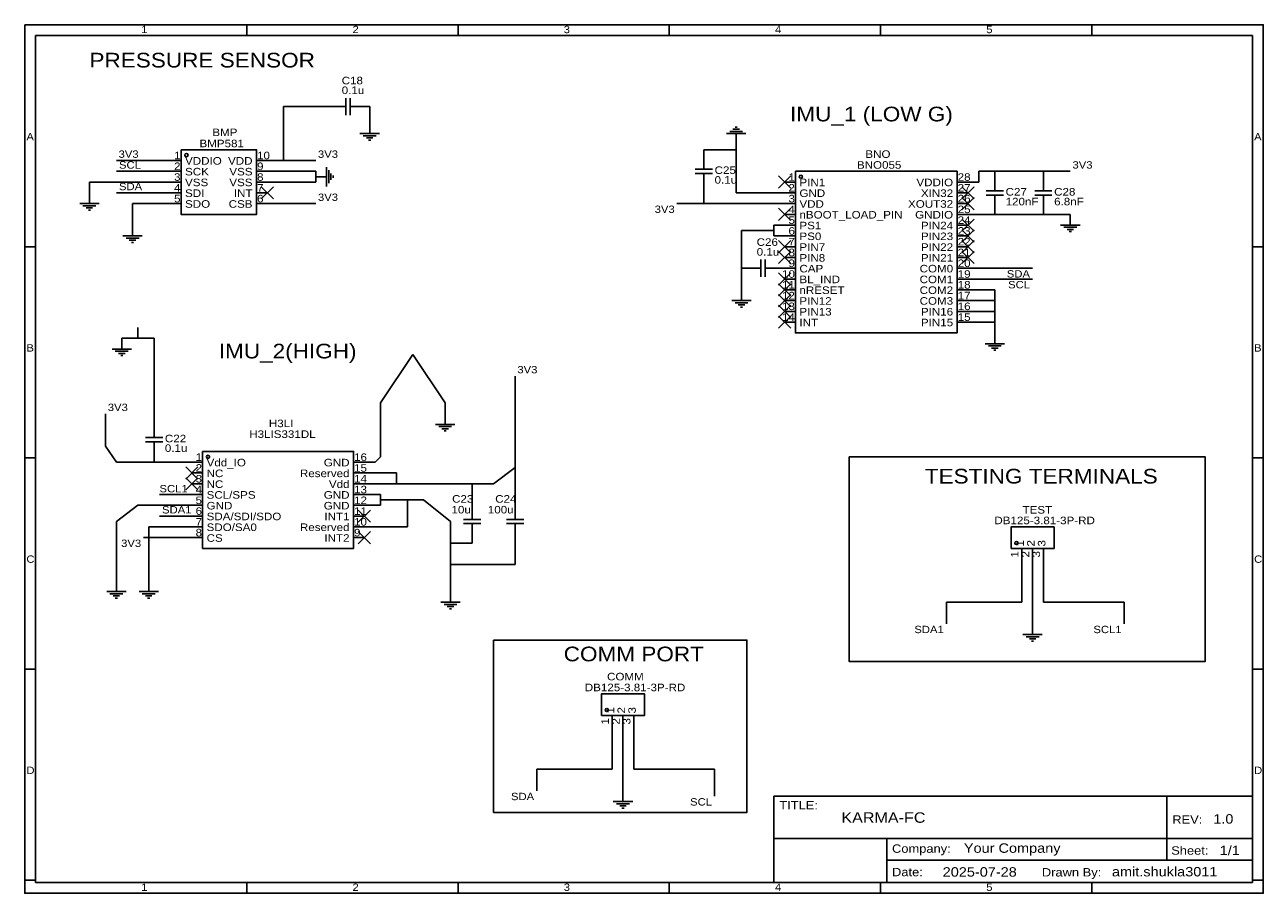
# Model space of a CAD drawing. Header units: millimetres. Extents: x 0 to 292, y -205 to 0.
import ezdxf
from ezdxf.enums import TextEntityAlignment as Align

# ---------------------------------------------------------------- set-up
doc = ezdxf.new("R2010")
doc.units = ezdxf.units.MM
doc.header["$MEASUREMENT"] = 0
doc.styles.get("Standard").update_dxf_attribs({"font": 'arial.ttf'})

msp = doc.modelspace()

# ---------------------------------------------------------------- linework, layer by layer
at = {"color": 1, "true_color": 0x000000}
for points in [[(0, 0), (291.85, 0), (291.85, -204.72), (0, -204.72)], [(2.54, -2.54), (289.31, -2.54), (289.31, -202.18), (2.54, -202.18)], [(194.31, -101.85), (278.13, -101.85), (278.13, -150.11), (194.31, -150.11)], [(110.49, -145.03), (170.18, -145.03), (170.18, -185.67), (110.49, -185.67)], [(176.53, -181.86), (289.31, -181.86), (289.31, -202.18), (176.53, -202.18)]]:
    msp.add_lwpolyline(points, close=True, dxfattribs=at)
for points in [[(52.32, -2.54), (52.32, 0)], [(102.11, -2.54), (102.11, 0)], [(151.89, -2.54), (151.89, 0)], [(201.68, -2.54), (201.68, 0)], [(251.46, -2.54), (251.46, 0)], [(2.54, -52.32), (0, -52.32)], [(289.31, -52.32), (291.85, -52.32)], [(2.54, -102.11), (0, -102.11)], [(289.31, -102.11), (291.85, -102.11)], [(2.54, -151.89), (0, -151.89)], [(289.31, -151.89), (291.85, -151.89)], [(269.14, -181.88), (269.15, -191.83)], [(176.56, -191.83), (289.21, -191.83)], [(203.11, -191.83), (203.11, -201.99)], [(269.15, -191.83), (269.15, -196.91)], [(203.11, -196.91), (289.21, -196.91)], [(2.54, -201.68), (0, -201.68)], [(52.32, -202.18), (52.32, -204.72)], [(102.11, -202.18), (102.11, -204.72)], [(151.89, -202.18), (151.89, -204.72)], [(201.68, -202.18), (201.68, -204.72)], [(251.46, -202.18), (251.46, -204.72)], [(289.31, -201.68), (291.85, -201.68)]]:
    msp.add_lwpolyline(points, dxfattribs=at)
at = {"color": 1, "true_color": 0xa00000}
for points in [[(75.69, -21.34), (75.69, -17.27)], [(76.71, -17.27), (76.71, -21.34)], [(75.69, -19.3), (73.66, -19.3)], [(78.74, -19.3), (76.71, -19.3)], [(81.28, -25.65), (81.28, -23.11)], [(78.99, -25.65), (83.57, -25.65)], [(79.76, -26.16), (82.8, -26.16)], [(169.93, -25.65), (165.35, -25.65)], [(169.16, -25.15), (166.12, -25.15)], [(168.4, -24.64), (166.88, -24.64)], [(167.89, -24.13), (167.39, -24.13)], [(167.64, -25.65), (167.64, -28.19)], [(80.52, -26.67), (82.04, -26.67)], [(81.03, -27.18), (81.53, -27.18)], [(160.02, -32), (160.02, -34.04)], [(71.12, -38.1), (71.12, -33.53)], [(71.63, -37.34), (71.63, -34.29)], [(157.99, -34.04), (162.05, -34.04)], [(71.12, -35.81), (68.58, -35.81)], [(72.14, -36.58), (72.14, -35.05)], [(72.64, -36.07), (72.64, -35.56)], [(162.05, -35.05), (157.99, -35.05)], [(160.02, -35.05), (160.02, -37.08)], [(228.6, -37.08), (228.6, -39.12)], [(240.03, -37.08), (240.03, -39.12)], [(15.24, -42.16), (15.24, -39.62)], [(226.57, -39.12), (230.63, -39.12)], [(230.63, -40.13), (226.57, -40.13)], [(228.6, -40.13), (228.6, -42.16)], [(238, -39.12), (242.06, -39.12)], [(242.06, -40.13), (238, -40.13)], [(240.03, -40.13), (240.03, -42.16)], [(12.95, -42.16), (17.53, -42.16)], [(13.72, -42.67), (16.76, -42.67)], [(14.48, -43.18), (16, -43.18)], [(14.99, -43.69), (15.49, -43.69)], [(246.38, -47.24), (246.38, -44.7)], [(25.4, -49.78), (25.4, -47.24)], [(244.09, -47.24), (248.67, -47.24)], [(244.86, -47.75), (247.9, -47.75)], [(245.62, -48.26), (247.14, -48.26)], [(246.13, -48.77), (246.63, -48.77)], [(23.11, -49.78), (27.69, -49.78)], [(23.88, -50.29), (26.92, -50.29)], [(24.64, -50.8), (26.16, -50.8)], [(25.15, -51.31), (25.65, -51.31)], [(173.48, -59.44), (173.48, -55.37)], [(174.5, -55.37), (174.5, -59.44)], [(173.48, -57.4), (171.45, -57.4)], [(176.53, -57.4), (174.5, -57.4)], [(168.91, -65.02), (168.91, -62.48)], [(166.62, -65.02), (171.2, -65.02)], [(167.39, -65.53), (170.43, -65.53)], [(168.15, -66.04), (169.67, -66.04)], [(168.66, -66.55), (169.16, -66.55)], [(228.6, -75.18), (228.6, -72.64)], [(22.86, -76.45), (22.86, -73.91)], [(226.31, -75.18), (230.89, -75.18)], [(227.08, -75.69), (230.12, -75.69)], [(20.57, -76.45), (25.15, -76.45)], [(21.34, -76.96), (24.38, -76.96)], [(22.1, -77.47), (23.62, -77.47)], [(22.61, -77.98), (23.11, -77.98)], [(227.84, -76.2), (229.36, -76.2)], [(228.35, -76.71), (228.85, -76.71)], [(99.06, -94.23), (99.06, -91.69)], [(30.48, -95.25), (30.48, -97.28)], [(96.77, -94.23), (101.35, -94.23)], [(97.54, -94.74), (100.58, -94.74)], [(98.3, -95.25), (99.82, -95.25)], [(98.81, -95.76), (99.31, -95.76)], [(28.45, -97.28), (32.51, -97.28)], [(32.51, -98.3), (28.45, -98.3)], [(30.48, -98.3), (30.48, -100.33)], [(103.38, -116.59), (107.44, -116.59)], [(105.41, -114.55), (105.41, -116.59)], [(113.54, -116.59), (117.6, -116.59)], [(115.57, -114.55), (115.57, -116.59)], [(107.44, -117.6), (103.38, -117.6)], [(105.41, -117.6), (105.41, -119.63)], [(117.6, -117.6), (113.54, -117.6)], [(115.57, -117.6), (115.57, -119.63)], [(21.59, -133.6), (21.59, -131.06)], [(29.21, -133.6), (29.21, -131.06)], [(19.3, -133.6), (23.88, -133.6)], [(20.07, -134.11), (23.11, -134.11)], [(26.92, -133.6), (31.5, -133.6)], [(27.69, -134.11), (30.73, -134.11)], [(100.33, -136.14), (100.33, -133.6)], [(20.83, -134.62), (22.35, -134.62)], [(21.34, -135.13), (21.84, -135.13)], [(28.45, -134.62), (29.97, -134.62)], [(28.96, -135.13), (29.46, -135.13)], [(98.04, -136.14), (102.62, -136.14)], [(98.81, -136.65), (101.85, -136.65)], [(99.57, -137.16), (101.09, -137.16)], [(100.08, -137.67), (100.58, -137.67)], [(237.49, -143.76), (237.49, -141.22)], [(235.2, -143.76), (239.78, -143.76)], [(235.97, -144.27), (239.01, -144.27)], [(236.73, -144.78), (238.25, -144.78)], [(237.24, -145.29), (237.74, -145.29)], [(140.97, -183.13), (140.97, -180.59)], [(138.68, -183.13), (143.26, -183.13)], [(139.45, -183.64), (142.49, -183.64)], [(140.21, -184.15), (141.73, -184.15)], [(140.72, -184.66), (141.22, -184.66)]]:
    msp.add_lwpolyline(points, dxfattribs=at)
at = {"color": 1, "true_color": 0x008800}
for points in [[(71.12, -19.3), (60.96, -19.3)], [(60.96, -19.3), (60.96, -32)], [(81.28, -23.11), (81.28, -19.3)], [(167.64, -28.19), (167.64, -29.46)], [(21.59, -32), (34.29, -32)], [(60.96, -32), (57.15, -32)], [(68.58, -32), (60.96, -32)], [(160.02, -29.46), (167.64, -29.46)], [(167.64, -29.46), (167.64, -39.62)], [(21.59, -34.54), (34.29, -34.54)], [(68.58, -34.54), (57.15, -34.54)], [(68.58, -35.81), (68.58, -34.54)], [(224.79, -37.08), (224.79, -34.54)], [(224.79, -34.54), (228.6, -34.54)], [(228.6, -34.54), (240.03, -34.54)], [(240.03, -34.54), (246.38, -34.54)], [(34.29, -37.08), (15.24, -37.08)], [(15.24, -37.08), (15.24, -39.62)], [(57.15, -37.08), (68.58, -37.08)], [(68.58, -37.08), (68.58, -35.81)], [(222.25, -37.08), (224.79, -37.08)], [(21.59, -39.62), (34.29, -39.62)], [(160.02, -39.62), (160.02, -42.16)], [(167.64, -39.62), (179.07, -39.62)], [(25.4, -47.24), (25.4, -42.16)], [(25.4, -42.16), (34.29, -42.16)], [(57.15, -42.16), (68.58, -42.16)], [(153.67, -42.16), (160.02, -42.16)], [(160.02, -42.16), (179.07, -42.16)], [(228.6, -44.7), (222.25, -44.7)], [(240.03, -44.7), (228.6, -44.7)], [(246.38, -44.7), (240.03, -44.7)], [(168.91, -57.4), (168.91, -48.51)], [(168.91, -48.51), (176.53, -48.51)], [(179.07, -47.24), (176.53, -47.24)], [(176.53, -47.24), (176.53, -48.51)], [(176.53, -48.51), (176.53, -49.78)], [(176.53, -49.78), (179.07, -49.78)], [(168.91, -62.48), (168.91, -57.4)], [(237.49, -57.4), (222.25, -57.4)], [(237.49, -59.94), (222.25, -59.94)], [(222.25, -62.48), (228.6, -62.48)], [(228.6, -62.48), (228.6, -65.02)], [(222.25, -65.02), (228.6, -65.02)], [(228.6, -65.02), (228.6, -67.56)], [(222.25, -67.56), (228.6, -67.56)], [(228.6, -67.56), (228.6, -70.1)], [(26.67, -71.37), (26.67, -73.91)], [(222.25, -70.1), (228.6, -70.1)], [(228.6, -70.1), (228.6, -72.64)], [(22.86, -73.91), (26.67, -73.91)], [(26.67, -73.91), (30.48, -73.91)], [(30.48, -73.91), (30.48, -92.71)], [(83.82, -89.15), (91.44, -77.72)], [(91.44, -77.72), (99.06, -89.15)], [(115.57, -104.39), (115.57, -82.8)], [(83.82, -101.85), (83.82, -89.15)], [(99.06, -89.15), (99.06, -91.69)], [(19.05, -91.69), (19.05, -99.31)], [(19.05, -99.31), (21.59, -103.12)], [(82.55, -103.12), (83.82, -101.85)], [(21.59, -103.12), (30.48, -103.12)], [(30.48, -103.12), (30.48, -102.87)], [(30.48, -103.12), (39.37, -103.12)], [(80.01, -103.12), (82.55, -103.12)], [(110.49, -108.2), (115.57, -104.39)], [(115.57, -104.65), (115.57, -104.39)], [(115.57, -111.51), (115.57, -104.65)], [(80.01, -105.66), (83.82, -105.66)], [(83.82, -105.66), (87.63, -105.66)], [(87.63, -105.66), (87.63, -108.2)], [(39.37, -110.74), (31.75, -110.74)], [(80.01, -108.2), (87.63, -108.2)], [(80.01, -110.74), (83.82, -110.74)], [(83.82, -110.74), (83.82, -112.01)], [(87.63, -108.2), (105.41, -108.2)], [(105.41, -112.01), (105.41, -108.2)], [(105.41, -108.2), (110.49, -108.2)], [(26.67, -113.28), (21.59, -117.09)], [(39.37, -113.28), (26.67, -113.28)], [(83.82, -113.28), (80.01, -113.28)], [(83.82, -112.01), (83.82, -113.28)], [(90.17, -112.01), (83.82, -112.01)], [(93.98, -112.01), (90.17, -112.01)], [(90.17, -118.36), (90.17, -112.01)], [(100.33, -117.09), (93.98, -112.01)], [(115.57, -112.01), (115.57, -111.51)], [(31.75, -115.82), (39.37, -115.82)], [(21.59, -117.09), (21.59, -131.06)], [(29.21, -131.06), (29.21, -118.36)], [(29.21, -118.36), (39.37, -118.36)], [(80.01, -118.36), (90.17, -118.36)], [(100.33, -122.17), (100.33, -117.09)], [(27.94, -120.9), (39.37, -120.9)], [(100.33, -127.25), (100.33, -122.17)], [(105.41, -122.17), (100.33, -122.17)], [(115.57, -122.17), (115.57, -127.25)], [(100.33, -133.6), (100.33, -127.25)], [(115.57, -127.25), (100.33, -127.25)], [(234.95, -125.98), (234.95, -136.14)], [(237.49, -125.98), (237.49, -141.22)], [(240.03, -125.98), (240.03, -136.14)], [(234.95, -136.14), (217.17, -136.14)], [(217.17, -136.14), (217.17, -141.22)], [(240.03, -136.14), (259.08, -136.14)], [(259.08, -136.14), (259.08, -141.22)], [(138.43, -165.35), (138.43, -175.51)], [(140.97, -165.35), (140.97, -180.59)], [(143.51, -165.35), (143.51, -175.51)], [(138.43, -175.51), (120.65, -175.51)], [(120.65, -175.51), (120.65, -180.59)], [(143.51, -175.51), (162.56, -175.51)], [(162.56, -175.51), (162.56, -181.86)]]:
    msp.add_lwpolyline(points, dxfattribs=at)
at = {"color": 1, "true_color": 0x880000}
for points in [[(71.12, -19.3), (73.66, -19.3)], [(81.28, -19.3), (78.74, -19.3)], [(34.29, -32), (36.83, -32)], [(57.15, -32), (54.61, -32)], [(160.02, -29.46), (160.02, -32)], [(34.29, -34.54), (36.83, -34.54)], [(57.15, -34.54), (54.61, -34.54)], [(228.6, -34.54), (228.6, -37.08)], [(240.03, -34.54), (240.03, -37.08)], [(34.29, -37.08), (36.83, -37.08)], [(57.15, -37.08), (54.61, -37.08)], [(160.02, -39.62), (160.02, -37.08)], [(179.07, -37.08), (181.61, -37.08)], [(222.25, -37.08), (219.71, -37.08)], [(34.29, -39.62), (36.83, -39.62)], [(57.15, -39.62), (54.61, -39.62)], [(179.07, -39.62), (181.61, -39.62)], [(222.25, -39.62), (219.71, -39.62)], [(34.29, -42.16), (36.83, -42.16)], [(57.15, -42.16), (54.61, -42.16)], [(179.07, -42.16), (181.61, -42.16)], [(222.25, -42.16), (219.71, -42.16)], [(228.6, -44.7), (228.6, -42.16)], [(240.03, -44.7), (240.03, -42.16)], [(179.07, -44.7), (181.61, -44.7)], [(222.25, -44.7), (219.71, -44.7)], [(179.07, -47.24), (181.61, -47.24)], [(222.25, -47.24), (219.71, -47.24)], [(179.07, -49.78), (181.61, -49.78)], [(179.07, -52.32), (181.61, -52.32)], [(222.25, -49.78), (219.71, -49.78)], [(222.25, -52.32), (219.71, -52.32)], [(179.07, -54.86), (181.61, -54.86)], [(222.25, -54.86), (219.71, -54.86)], [(168.91, -57.4), (171.45, -57.4)], [(179.07, -57.4), (176.53, -57.4)], [(179.07, -57.4), (181.61, -57.4)], [(222.25, -57.4), (219.71, -57.4)], [(179.07, -59.94), (181.61, -59.94)], [(222.25, -59.94), (219.71, -59.94)], [(179.07, -62.48), (181.61, -62.48)], [(222.25, -62.48), (219.71, -62.48)], [(179.07, -65.02), (181.61, -65.02)], [(222.25, -65.02), (219.71, -65.02)], [(179.07, -67.56), (181.61, -67.56)], [(222.25, -67.56), (219.71, -67.56)], [(179.07, -70.1), (181.61, -70.1)], [(222.25, -70.1), (219.71, -70.1)], [(30.48, -92.71), (30.48, -95.25)], [(30.48, -102.87), (30.48, -100.33)], [(39.37, -103.12), (41.91, -103.12)], [(80.01, -103.12), (77.47, -103.12)], [(39.37, -105.66), (41.91, -105.66)], [(80.01, -105.66), (77.47, -105.66)], [(39.37, -108.2), (41.91, -108.2)], [(39.37, -110.74), (41.91, -110.74)], [(80.01, -108.2), (77.47, -108.2)], [(80.01, -110.74), (77.47, -110.74)], [(39.37, -113.28), (41.91, -113.28)], [(80.01, -113.28), (77.47, -113.28)], [(105.41, -112.01), (105.41, -114.55)], [(115.57, -112.01), (115.57, -114.55)], [(39.37, -115.82), (41.91, -115.82)], [(80.01, -115.82), (77.47, -115.82)], [(39.37, -118.36), (41.91, -118.36)], [(80.01, -118.36), (77.47, -118.36)], [(105.41, -122.17), (105.41, -119.63)], [(115.57, -122.17), (115.57, -119.63)], [(39.37, -120.9), (41.91, -120.9)], [(80.01, -120.9), (77.47, -120.9)], [(234.95, -125.98), (234.95, -123.44)], [(237.49, -125.98), (237.49, -123.44)], [(240.03, -125.98), (240.03, -123.44)], [(138.43, -165.35), (138.43, -162.81)], [(140.97, -165.35), (140.97, -162.81)], [(143.51, -165.35), (143.51, -162.81)]]:
    msp.add_lwpolyline(points, dxfattribs=at)
at = {"color": 1, "true_color": 0xa00000}
for points in [[(36.83, -29.46), (54.61, -29.46), (54.61, -44.7), (36.83, -44.7)], [(181.61, -34.54), (219.71, -34.54), (219.71, -72.64), (181.61, -72.64)], [(41.91, -100.58), (77.47, -100.58), (77.47, -123.44), (41.91, -123.44)], [(232.41, -123.44), (232.41, -118.36), (242.57, -118.36), (242.57, -123.44)], [(135.89, -162.81), (135.89, -157.73), (146.05, -157.73), (146.05, -162.81)]]:
    msp.add_lwpolyline(points, close=True, dxfattribs=at)
at = {"color": 1, "true_color": 0x999999}
for points in [[(180.51, -35.65), (177.63, -38.52)], [(177.63, -35.65), (180.51, -38.52)], [(58.59, -38.19), (55.71, -41.06)], [(55.71, -38.19), (58.59, -41.06)], [(223.69, -38.19), (220.81, -41.06)], [(220.81, -38.19), (223.69, -41.06)], [(223.69, -40.73), (220.81, -43.6)], [(220.81, -40.73), (223.69, -43.6)], [(180.51, -43.27), (177.63, -46.14)], [(177.63, -43.27), (180.51, -46.14)], [(223.69, -45.81), (220.81, -48.68)], [(220.81, -45.81), (223.69, -48.68)], [(223.69, -48.35), (220.81, -51.22)], [(220.81, -48.35), (223.69, -51.22)], [(180.51, -50.89), (177.63, -53.76)], [(177.63, -50.89), (180.51, -53.76)], [(223.69, -50.89), (220.81, -53.76)], [(220.81, -50.89), (223.69, -53.76)], [(180.51, -53.43), (177.63, -56.3)], [(177.63, -53.43), (180.51, -56.3)], [(223.69, -53.43), (220.81, -56.3)], [(220.81, -53.43), (223.69, -56.3)], [(180.51, -58.51), (177.63, -61.38)], [(177.63, -58.51), (180.51, -61.38)], [(180.51, -61.05), (177.63, -63.92)], [(177.63, -61.05), (180.51, -63.92)], [(180.51, -63.59), (177.63, -66.46)], [(177.63, -63.59), (180.51, -66.46)], [(180.51, -66.13), (177.63, -69)], [(177.63, -66.13), (180.51, -69)], [(180.51, -68.67), (177.63, -71.54)], [(177.63, -68.67), (180.51, -71.54)], [(40.81, -104.23), (37.93, -107.1)], [(37.93, -104.23), (40.81, -107.1)], [(40.81, -106.77), (37.93, -109.64)], [(37.93, -106.77), (40.81, -109.64)], [(81.45, -114.39), (78.57, -117.26)], [(78.57, -114.39), (81.45, -117.26)], [(81.45, -119.47), (78.57, -122.34)], [(78.57, -119.47), (81.45, -122.34)]]:
    msp.add_lwpolyline(points, dxfattribs=at)
at = {"true_color": 0x000000}
for centre in [(38.1, -30.73), (182.88, -35.81), (43.18, -101.85), (233.68, -122.17), (137.16, -161.54)]:
    msp.add_ellipse(centre, major_axis=(0, 0.381), ratio=1, dxfattribs=at)

# ---------------------------------------------------------------- texts
at = {"color": 1, "true_color": 0x000000, "width": 1.1}
for s, height, p in [('1', 1.73, (27.43, -2.5)), ('2', 1.73, (77.22, -2.5)), ('3', 1.73, (127, -2.5)), ('4', 1.73, (176.78, -2.5)), ('5', 1.73, (226.57, -2.5)), ('PRESSURE SENSOR', 3.4572, (15.24, -11.11)), ('IMU_1 (LOW G)', 3.4572, (180.34, -23.81)), ('A', 1.73, (0.38, -27.78)), ('A', 1.73, (289.69, -27.78)), ('VDDIO', 1.778, (37.77, -33.51)), ('10', 1.778, (54.74, -32.24)), ('SCK', 1.778, (37.77, -36.05)), ('9', 1.78, (54.74, -34.78)), ('8', 1.78, (54.74, -37.32)), ('28', 1.778, (219.84, -37.32)), ('VSS', 1.778, (37.77, -38.59)), ('7', 1.78, (54.74, -39.86)), ('PIN1', 1.778, (182.55, -38.59)), ('27', 1.778, (219.84, -39.86)), ('SDI', 1.778, (37.77, -41.13)), ('6', 1.78, (54.74, -42.4)), ('GND', 1.778, (182.55, -41.13)), ('26', 1.778, (219.84, -42.4)), ('SDO', 1.778, (37.77, -43.67)), ('VDD', 1.778, (182.55, -43.67)), ('25', 1.778, (219.84, -44.94)), ('nBOOT_LOAD_PIN', 1.778, (182.55, -46.21)), ('PS1', 1.778, (182.55, -48.75)), ('24', 1.778, (219.84, -47.48)), ('PS0', 1.778, (182.55, -51.29)), ('23', 1.778, (219.84, -50.02)), ('PIN7', 1.778, (182.55, -53.83)), ('22', 1.778, (219.84, -52.56)), ('PIN8', 1.778, (182.55, -56.37)), ('21', 1.778, (219.84, -55.1)), ('20', 1.778, (219.84, -57.64)), ('CAP', 1.778, (182.55, -58.91)), ('19', 1.778, (219.84, -60.18)), ('BL_IND', 1.778, (182.55, -61.45)), ('18', 1.778, (219.84, -62.72)), ('nRESET', 1.778, (182.55, -63.99)), ('PIN12', 1.778, (182.55, -66.53)), ('17', 1.778, (219.84, -65.26)), ('PIN13', 1.778, (182.55, -69.07)), ('16', 1.778, (219.84, -67.8)), ('INT', 1.778, (182.55, -71.61)), ('15', 1.778, (219.84, -70.34)), ('B', 1.73, (0.38, -77.56)), ('IMU_2(HIGH)', 3.4572, (45.72, -79.69)), ('B', 1.73, (289.69, -77.56)), ('Vdd_IO', 1.778, (42.85, -104.63)), ('16', 1.778, (77.6, -103.36)), ('NC', 1.778, (42.85, -107.17)), ('15', 1.778, (77.6, -105.9)), ('TESTING TERMINALS', 3.4572, (212.09, -109.18)), ('NC', 1.778, (42.85, -109.71)), ('14', 1.778, (77.6, -108.44)), ('SCL/SPS', 1.778, (42.85, -112.25)), ('13', 1.778, (77.6, -110.98)), ('GND', 1.778, (42.85, -114.79)), ('12', 1.778, (77.6, -113.52)), ('11', 1.778, (77.6, -116.06)), ('SDA/SDI/SDO', 1.778, (42.85, -117.33)), ('10', 1.778, (77.6, -118.6)), ('SDO/SA0', 1.778, (42.85, -119.87)), ('9', 1.78, (77.6, -121.14)), ('CS', 1.778, (42.85, -122.41)), ('C', 1.73, (0.38, -127.35)), ('C', 1.73, (289.69, -127.35)), ('COMM PORT', 3.457, (127, -151.09)), ('D', 1.73, (0.38, -177.13)), ('D', 1.73, (289.69, -177.13)), ('TITLE:', 1.976, (177.8, -185.56)), ('REV:', 1.976, (270.41, -188.93)), ('Company:', 1.976, (204.37, -195.78)), ('Sheet:', 1.976, (270.16, -196.23)), ('Date:', 1.976, (204.37, -201.31)), ('Drawn By:', 1.976, (239.68, -201.37)), ('1', 1.73, (27.43, -204.69)), ('2', 1.73, (77.22, -204.69)), ('3', 1.73, (127, -204.69)), ('4', 1.73, (176.78, -204.69)), ('5', 1.73, (226.57, -204.69))]:
    msp.add_text(s, height=height, dxfattribs=at).set_placement(p, align=Align.BOTTOM_LEFT)
at = {"color": 1, "true_color": 0x000080, "width": 1.1}
for s, height, p in [('0.1u', 1.778, (74.68, -16.86)), ('C18', 1.778, (74.68, -14.57)), ('BMP', 1.778, (44.2, -26.79)), ('BMP581', 1.778, (41.17, -29.41)), ('BNO055', 1.778, (196.1, -34.47)), ('BNO', 1.778, (198.09, -31.91)), ('C25', 1.778, (162.56, -35.7)), ('0.1u', 1.778, (162.56, -37.99)), ('C27', 1.778, (231.14, -40.8)), ('120nF', 1.778, (231.14, -43.1)), ('C28', 1.778, (242.57, -40.8)), ('6.8nF', 1.778, (242.57, -43.1)), ('C26', 1.778, (172.47, -52.65)), ('0.1u', 1.778, (172.47, -54.96)), ('H3LI', 1.778, (57.52, -95.39)), ('H3LIS331DL', 1.778, (52.9, -97.93)), ('0.1u', 1.778, (33.02, -101.22)), ('C22', 1.778, (33.02, -98.96)), ('C23', 1.778, (100.7, -113.19)), ('C24', 1.778, (110.86, -113.19)), ('10u', 1.778, (100.56, -115.73)), ('100u', 1.778, (109.12, -115.73)), ('TEST', 1.778, (235.12, -115.76)), ('DB125-3.81-3P-RD', 1.778, (228.49, -118.27)), ('COMM', 1.778, (137.22, -155.08)), ('DB125-3.81-3P-RD', 1.778, (131.97, -157.64)), ('KARMA-FC', 2.469, (192.44, -188.86))]:
    msp.add_text(s, height=height, dxfattribs=at).set_placement(p, align=Align.BOTTOM_LEFT)
at = {"color": 1, "true_color": 0x0000ff, "width": 1.1}
for s, height, p in [('3V3', 1.729, (22.1, -31.88)), ('3V3', 1.729, (69.09, -31.88)), ('SCL', 1.729, (22.2, -34.44)), ('3V3', 1.729, (246.89, -34.42)), ('SDA', 1.729, (22.2, -39.52)), ('3V3', 1.729, (69.09, -42.04)), ('3V3', 1.729, (116.08, -82.68)), ('3V3', 1.729, (19.56, -91.57)), ('SCL1', 1.729, (31.75, -110.74)), ('SDA1', 1.729, (32.35, -115.72)), ('1.0', 2.222, (280.07, -188.98)), ('Your Company', 2.2225, (221.3, -195.86)), ('1/1', 2.222, (281.59, -196.4)), ('amit.shukla3011', 2.2225, (256.19, -201.42)), ('2025-07-28', 2.222, (216.31, -201.48))]:
    msp.add_text(s, height=height, dxfattribs=at).set_placement(p, align=Align.BOTTOM_LEFT)
at = {"color": 1, "true_color": 0x000000, "width": 1.1}
for s, height, p in [('1', 1.78, (36.7, -32.24)), ('VDD', 1.778, (53.67, -33.51)), ('3', 1.78, (36.7, -37.32)), ('2', 1.78, (36.7, -34.78)), ('VSS', 1.778, (53.67, -36.05)), ('1', 1.78, (181.48, -37.32)), ('4', 1.78, (36.7, -39.86)), ('VSS', 1.778, (53.67, -38.59)), ('2', 1.78, (181.48, -39.86)), ('VDDIO', 1.778, (218.77, -38.59)), ('5', 1.78, (36.7, -42.4)), ('INT', 1.778, (53.67, -41.13)), ('3', 1.78, (181.48, -42.4)), ('XIN32', 1.778, (218.77, -41.13)), ('CSB', 1.778, (53.67, -43.67)), ('4', 1.78, (181.48, -44.94)), ('XOUT32', 1.778, (218.77, -43.67)), ('5', 1.78, (181.48, -47.48)), ('GNDIO', 1.778, (218.77, -46.21)), ('PIN24', 1.778, (218.77, -48.75)), ('6', 1.78, (181.48, -50.02)), ('PIN23', 1.778, (218.77, -51.29)), ('7', 1.78, (181.48, -52.56)), ('PIN22', 1.778, (218.77, -53.83)), ('8', 1.78, (181.48, -55.1)), ('9', 1.78, (181.48, -57.64)), ('PIN21', 1.778, (218.77, -56.37)), ('10', 1.778, (181.48, -60.18)), ('COM0', 1.778, (218.77, -58.91)), ('11', 1.778, (181.48, -62.72)), ('COM1', 1.778, (218.77, -61.45)), ('12', 1.778, (181.48, -65.26)), ('COM2', 1.778, (218.77, -63.99)), ('COM3', 1.778, (218.77, -66.53)), ('13', 1.778, (181.48, -67.8)), ('PIN16', 1.778, (218.77, -69.07)), ('14', 1.778, (181.48, -70.34)), ('PIN15', 1.778, (218.77, -71.61)), ('1', 1.78, (41.78, -103.36)), ('2', 1.78, (41.78, -105.9)), ('Reserved', 1.778, (76.53, -107.17)), ('GND', 1.778, (76.53, -104.63)), ('3', 1.78, (41.78, -108.44)), ('Vdd', 1.778, (76.53, -109.71)), ('4', 1.78, (41.78, -110.98)), ('GND', 1.778, (76.53, -112.25)), ('5', 1.78, (41.78, -113.52)), ('6', 1.78, (41.78, -116.06)), ('GND', 1.778, (76.53, -114.79)), ('7', 1.78, (41.78, -118.6)), ('INT1', 1.778, (76.53, -117.33)), ('8', 1.78, (41.78, -121.14)), ('Reserved', 1.778, (76.53, -119.87)), ('INT2', 1.778, (76.53, -122.41))]:
    msp.add_text(s, height=height, dxfattribs=at).set_placement(p, align=Align.BOTTOM_RIGHT)
at = {"color": 1, "true_color": 0x0000ff, "width": 1.1}
for s, p in [('3V3', (153.16, -44.87)), ('SDA', (236.88, -60.11)), ('SCL', (236.88, -62.65)), ('3V3', (27.43, -123.61)), ('SDA1', (216.56, -143.93)), ('SCL1', (258.47, -143.93)), ('SDA', (120.04, -183.3)), ('SCL', (161.95, -184.57))]:
    msp.add_text(s, height=1.729, dxfattribs=at).set_placement(p, align=Align.BOTTOM_RIGHT)
at = {"color": 1, "true_color": 0x000000, "width": 1.1}
for s, p in [('1', (235.97, -122.99)), ('2', (238.51, -122.99)), ('3', (241.05, -122.99)), ('1', (139.45, -162.36)), ('2', (141.99, -162.36)), ('3', (144.53, -162.36))]:
    msp.add_text(s, height=1.78, rotation=90, dxfattribs=at).set_placement(p, align=Align.BOTTOM_LEFT)
for s, p in [('1', (234.7, -124.06)), ('2', (237.24, -124.06)), ('3', (239.78, -124.06)), ('1', (138.18, -163.43)), ('2', (140.72, -163.43)), ('3', (143.26, -163.43))]:
    msp.add_text(s, height=1.78, rotation=90, dxfattribs=at).set_placement(p, align=Align.BOTTOM_RIGHT)

doc.saveas('drawing.dxf')
